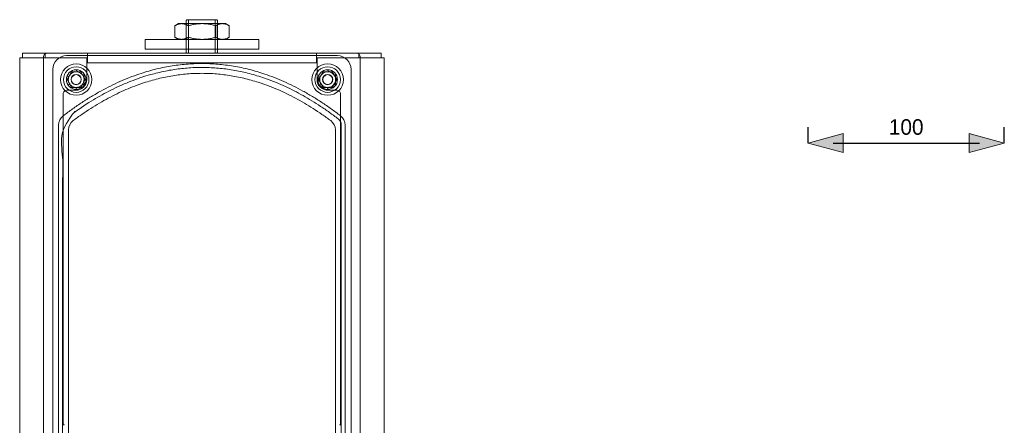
# Model space of a CAD drawing. Header units: millimetres. Extents: x 70 to 998, y -477 to 499.
# Tile 15 of 15: x 497 to 998, y 293 to 499. Entities that reach past the tile are written whole.
import ezdxf

# ---------------------------------------------------------------- set-up
doc = ezdxf.new("R2010")
doc.units = ezdxf.units.MM
doc.header["$LTSCALE"] = 20.32
doc.header["$PDMODE"] = 1
doc.header["$PDSIZE"] = -2
doc.linetypes.add('Ohne Titel-5', pattern=[0.20828, 0.069425, -0.138855])
doc.layers.get('0').update_dxf_attribs({"lineweight": 15})
for name, color, linetype, lineweight in [('Bemaßung', 7, 'Continuous', 5), ('Keine', 7, 'Continuous', 5), ('None', 7, 'Continuous', 5)]:
    doc.layers.add(name, color=color, linetype=linetype, lineweight=lineweight)
doc.styles.add('Nitti', font='Nitti Normal.otf')
doc.dimstyles.new('ISO', dxfattribs={"dimtxt": 7.919126, "dimasz": 12.7, "dimexe": 8, "dimexo": 0, "dimgap": 4, "dimtad": 1, "dimdec": 0, "dimdsep": 46, "dimtxsty": 'Nitti', "dimblk": 'VW_FILLEDARROW', "dimblk1": 'VW_FILLEDARROW', "dimblk2": 'VW_FILLEDARROW', "dimcen": 0, "dimazin": 0, "dimtfac": 1, "dimtdec": 0, "dimtix": 1, "dimtmove": 0, "dimatfit": 0, "dimldrblk": 'VW_FILLEDARROW', "dimfxl": 1, "dimfrac": 2, "dimtolj": 1, "dimarcsym": 0})

# ---------------------------------------------------------------- blocks, each defined once
blk = doc.blocks.new('Parametric Object-5')
at = {"color": 7, "linetype": 'Ohne Titel-5', "lineweight": 18, "transparency": 33554687, "flags": 128}
blk.add_lwpolyline([(-4.62, 0), (-2.31, 4), (2.31, 4), (4.62, 0), (2.31, -4), (-2.31, -4)], close=True, dxfattribs=at)
at = {"color": 7, "linetype": 'Ohne Titel-5', "lineweight": 18, "transparency": 33554687}
blk.add_circle((0, 0), 4, dxfattribs=at)
blk = doc.blocks.new('Parametric Object-6')
at = {"color": 7, "linetype": 'Ohne Titel-5', "lineweight": 18, "transparency": 33554687, "flags": 128}
blk.add_lwpolyline([(-4.62, 0), (-2.31, 4), (2.31, 4), (4.62, 0), (2.31, -4), (-2.31, -4)], close=True, dxfattribs=at)
at = {"color": 7, "linetype": 'Ohne Titel-5', "lineweight": 18, "transparency": 33554687}
blk.add_circle((0, 0), 4, dxfattribs=at)
blk = doc.blocks.new('Parametric Object-7')
at = {"layer": 'None', "color": 7, "linetype": 'Continuous', "lineweight": 18, "transparency": 33554687}
for p, q in [((-6.93, 6.93), (-6.93, 1.07)), ((6.93, 1.07), (6.93, 6.93))]:
    blk.add_line(p, q, dxfattribs=at)
at = {"layer": 'None', "color": 7, "linetype": 'Continuous', "lineweight": 18, "transparency": 33554687, "flags": 128}
blk.add_lwpolyline([(-13.86, 6.93), (-12, 8), (12, 8), (13.86, 6.93), (13.86, 1.07), (12, 0), (-12, 0), (-13.86, 1.07)], close=True, dxfattribs=at)
at = {"layer": 'None', "color": 7, "linetype": 'Continuous', "lineweight": 18, "transparency": 33554687}
for points in [[(-13.86, 6.93), (-10.39, 9.07), (-6.93, 6.93), (0, 9.07), (6.93, 6.93), (10.39, 9.07), (13.86, 6.93)], [(-13.86, 1.07), (-10.39, -1.07), (-6.93, 1.07), (0, -1.07), (6.93, 1.07), (10.39, -1.07), (13.86, 1.07)]]:
    blk.add_open_spline(points, degree=2, knots=[0, 0, 0, 0.264483, 0.264483, 0.735517, 0.735517, 1, 1, 1], dxfattribs=at)
blk = doc.blocks.new('VW_FILLEDARROW')
at = {"linetype": 'Continuous', "lineweight": 0, "transparency": 16777216}
blk.add_hatch(color=0, dxfattribs=at).paths.add_polyline_path([(-1.414, 0.379), (0, 0), (-1.414, -0.379)])
at = {"color": 0, "linetype": 'Continuous', "lineweight": 5, "transparency": 16777216, "flags": 128}
blk.add_lwpolyline([(-1.414, 0.379), (0, 0), (-1.414, -0.379)], close=True, dxfattribs=at)
blk = doc.blocks.new('*D10')
at = {"layer": 'Bemaßung', "color": 0, "linetype": 'Continuous', "lineweight": -2, "transparency": 33554687}
for p, q in [((898.46, 436.33), (898.46, 444.33)), ((998.46, 436.33), (998.46, 444.33)), ((911.16, 436.33), (985.76, 436.33))]:
    blk.add_line(p, q, dxfattribs=at)
at = {"layer": 'Defpoints', "color": 0, "transparency": 33554687}
for p in [(898.46, 436.33), (998.46, 436.33), (998.46, 436.33)]:
    blk.add_point(p, dxfattribs=at)
at = {"layer": 'Bemaßung', "color": 0, "lineweight": -2, "xscale": 12.7, "yscale": 12.7, "zscale": 12.7, "rotation": 180}
blk.add_blockref('VW_FILLEDARROW', (898.46, 436.33), dxfattribs=at)
at = {"layer": 'Bemaßung', "color": 0, "lineweight": -2, "xscale": 12.7, "yscale": 12.7, "zscale": 12.7}
blk.add_blockref('VW_FILLEDARROW', (998.46, 436.33), dxfattribs=at)
at = {"layer": 'Bemaßung', "color": 0, "lineweight": 5, "transparency": 33554687, "insert": (948.46, 444.44), "char_height": 7.919, "attachment_point": 5, "style": 'Nitti'}
blk.add_mtext('\\A1;100', dxfattribs=at)

msp = doc.modelspace()

# ---------------------------------------------------------------- linework, layer by layer
at = {"color": 7, "linetype": 'Continuous', "lineweight": 18, "transparency": 33554687}
for p, q in [((516.54, 253.21), (516.54, 445.46)), ((521.54, 255.7), (521.54, 442.97)), ((657.56, 255.7), (657.56, 442.97)), ((662.56, 253.21), (662.56, 445.46))]:
    msp.add_line(p, q, dxfattribs=at)
at = {"color": 7, "linetype": 'Continuous', "lineweight": 18, "transparency": 33554687, "flags": 128}
for points in [[(581.55, 498.79), (581.91, 499.14), (597.2, 499.14), (597.55, 498.79), (597.55, 482.5), (597.2, 482.14), (581.91, 482.14), (581.55, 482.5)], [(582.78, 499.14), (596.33, 499.14), (596.33, 482.14), (582.78, 482.14)]]:
    msp.add_lwpolyline(points, close=True, dxfattribs=at)
at = {"color": 7, "linetype": 'Continuous', "lineweight": 18, "transparency": 33554687}
for centre in [(525.48, 468.65), (653.63, 468.65)]:
    msp.add_circle(centre, 8, dxfattribs=at)
for centre, start, end in [((522.54, 445.46), 127.8931, 180), ((527.54, 442.97), 127.0666, 180), ((651.56, 442.97), 0, 52.9334), ((656.56, 445.46), 0, 52.1069)]:
    msp.add_arc(centre, 6, start, end, dxfattribs=at)
msp.add_rational_spline([(659.02, 448.62), (624.74, 474.83), (554.36, 474.83), (520.09, 448.62), (518.54, 447.42), (518.54, 445.46), (518.54, 349.34), (518.54, 253.21), (518.54, 251.25), (520.09, 250.05), (554.36, 223.84), (624.74, 223.84), (659.02, 250.05), (660.56, 251.25), (660.56, 253.21), (660.56, 349.34), (660.56, 445.46), (660.56, 447.42), (659.02, 448.62)], [1, 1, 1, 1, 0.898384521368, 1, 1, 1, 0.898384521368, 1, 1, 1, 1, 0.898384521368, 1, 1, 1, 0.898384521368, 1], degree=2, knots=[0, 0, 0, 0.116032, 0.232064, 0.232064, 0.236788, 0.236788, 0.495276, 0.495276, 0.5, 0.5, 0.616032, 0.732064, 0.732064, 0.736788, 0.736788, 0.995276, 0.995276, 1, 1, 1], dxfattribs=at)
at = {"layer": 'Keine', "color": 7, "linetype": 'Continuous', "lineweight": 18, "transparency": 33554687}
for p, q in [((498.19, 482.14), (531.18, 482.14)), ((498.19, 479.64), (498.19, 482.14)), ((509.64, 482.14), (509.64, 479.64)), ((531.18, 482.14), (589.55, 482.14)), ((531.23, 482.14), (531.23, 477.14)), ((647.93, 482.14), (589.55, 482.14)), ((647.88, 482.14), (647.88, 477.14)), ((680.91, 482.14), (647.93, 482.14)), ((669.46, 482.14), (669.46, 479.64)), ((680.91, 479.64), (680.91, 482.14)), ((496.69, 479.64), (496.69, -80.07)), ((496.69, 479.64), (530.88, 479.64)), ((508.87, 479.64), (508.87, -80.07)), ((530.88, 468.65), (530.88, 479.64)), ((530.88, 477.14), (589.55, 477.14)), ((648.22, 477.14), (589.55, 477.14)), ((682.41, 479.64), (648.22, 479.64)), ((648.22, 468.65), (648.22, 479.64)), ((670.23, 479.64), (670.23, -80.07)), ((682.41, 479.64), (682.41, -80.07)), ((518.88, 461.26), (518.88, 293.82)), ((660.23, 461.26), (660.23, 293.82))]:
    msp.add_line(p, q, dxfattribs=at)
at = {"layer": 'Keine', "color": 7, "linetype": 'Continuous', "lineweight": 5, "transparency": 33554687, "flags": 128}
for points in [[(498.19, -82.57), (581.55, -82.57), (581.55, -99.57), (597.55, -99.57), (597.55, -82.57), (680.91, -82.57), (680.91, -80.07), (682.41, -80.07), (682.41, 479.64), (680.91, 479.64), (680.91, 482.14), (597.2, 482.14), (597.55, 482.5), (597.55, 498.79), (597.2, 499.14), (581.91, 499.14), (581.55, 498.79), (581.55, 482.5), (581.91, 482.14), (498.19, 482.14), (498.19, 479.64), (496.69, 479.64), (496.69, -80.07), (498.19, -80.07)], [(530.09, 468.65), (527.79, 464.65), (523.17, 464.65), (520.86, 468.65), (523.17, 472.65), (527.79, 472.65)], [(658.25, 468.65), (655.94, 464.65), (651.32, 464.65), (649.01, 468.65), (651.32, 472.65), (655.94, 472.65)]]:
    msp.add_lwpolyline(points, close=True, dxfattribs=at)
at = {"layer": 'Keine', "color": 7, "linetype": 'Continuous', "lineweight": 18, "transparency": 33554687, "flags": 128}
msp.add_lwpolyline([(560.64, 489.14), (618.64, 489.14), (618.64, 484.14), (560.64, 484.14)], close=True, dxfattribs=at)
at = {"layer": 'Keine', "color": 7, "linetype": 'Continuous', "lineweight": 5, "transparency": 33554687}
for centre, radius in [((525.48, 468.65), 5), ((525.48, 468.65), 4), ((653.63, 468.65), 5), ((653.63, 468.65), 4)]:
    msp.add_circle(centre, radius, dxfattribs=at)
at = {"layer": 'Keine', "color": 7, "linetype": 'Continuous', "lineweight": 18, "transparency": 33554687}
for centre, radius in [((525.48, 468.65), 2.6), ((525.48, 468.65), 2.5), ((653.63, 468.65), 2.6), ((653.63, 468.65), 2.5)]:
    msp.add_circle(centre, radius, dxfattribs=at)
for centre, radius, start, end in [((525.48, 468.65), 5.4, 266.3487, 0), ((653.63, 468.65), 5.4, 180, 273.6513), ((520.88, 461.26), 2, 86.3487, 180), ((658.23, 461.26), 2, 0, 93.6513)]:
    msp.add_arc(centre, radius, start, end, dxfattribs=at)
at = {"layer": 'None', "color": 7, "linetype": 'Continuous', "lineweight": 18, "transparency": 33554687}
for p, q in [((589.55, 480.83), (520.51, 480.83)), ((589.55, 480.83), (658.6, 480.83)), ((513.54, 473.83), (513.54, -74.45)), ((665.57, 473.83), (665.56, -74.45)), ((525.13, 463.25), (521, 463.25)), ((658.23, 463.25), (653.98, 463.25))]:
    msp.add_line(p, q, dxfattribs=at)
at = {"layer": 'None', "color": 7, "linetype": 'Continuous', "lineweight": 18, "transparency": 33554687, "flags": 128}
msp.add_lwpolyline([(670.23, -80.57), (670.23, 480.14, 0.414214), (668.23, 482.14), (589.55, 482.14), (510.87, 482.14, 0.414214), (508.87, 480.14), (508.87, -80.57, 0.414201), (510.87, -82.57), (589.55, -82.57), (668.23, -82.57, 0.414214), (670.23, -80.57)], format="xyb", dxfattribs=at)
at = {"layer": 'None', "color": 7, "linetype": 'Continuous', "lineweight": 18, "transparency": 33554687}
for centre in [(525.48, 468.65), (653.63, 468.65)]:
    msp.add_circle(centre, 6.5, dxfattribs=at)
for centre, radius, start, end in [((520.54, 473.83), 7, 90, 180), ((658.56, 473.83), 7, 0, 90), ((520.88, 293.82), 2, 180, 218.7975), ((658.23, 293.82), 2, 321.2025, 0)]:
    msp.add_arc(centre, radius, start, end, dxfattribs=at)
for points in [[(518.86, 450.19), (553.69, 476.83), (589.55, 476.83)], [(660.24, 450.19), (625.42, 476.83), (589.55, 476.83)], [(523.93, 447.75), (556.42, 471.83), (589.55, 471.83)], [(655.17, 447.75), (622.69, 471.83), (589.55, 471.83)]]:
    msp.add_open_spline(points, degree=2, dxfattribs=at)

# ---------------------------------------------------------------- block references
at = {"color": 7, "transparency": 33554687, "rotation": 270}
for name, p in [('Parametric Object-5', (525.48, 468.65)), ('Parametric Object-6', (653.63, 468.65))]:
    msp.add_blockref(name, p, dxfattribs=at)
at = {"layer": 'None', "color": 7, "transparency": 33554687, "rotation": 180}
msp.add_blockref('Parametric Object-7', (589.64, 497.14), dxfattribs=at)

# ---------------------------------------------------------------- dimensions: what is measured, and where the dimension line sits
at = {"layer": 'Bemaßung', "color": 7, "linetype": 'Continuous', "lineweight": 5, "transparency": 33554687}
dim = msp.add_linear_dim(base=(998.46, 436.33), p1=(898.46, 436.33), p2=(998.46, 436.33), dimstyle='ISO', override={"dimpost": '<>', "dimtxsty": 'Nitti', "dimtmove": 2}, dxfattribs=at)
dim.commit()
dim.dimension.update_dxf_attribs({"geometry": '*D10', "text_midpoint": (948.46, 444.44)})

doc.saveas('drawing.dxf')
